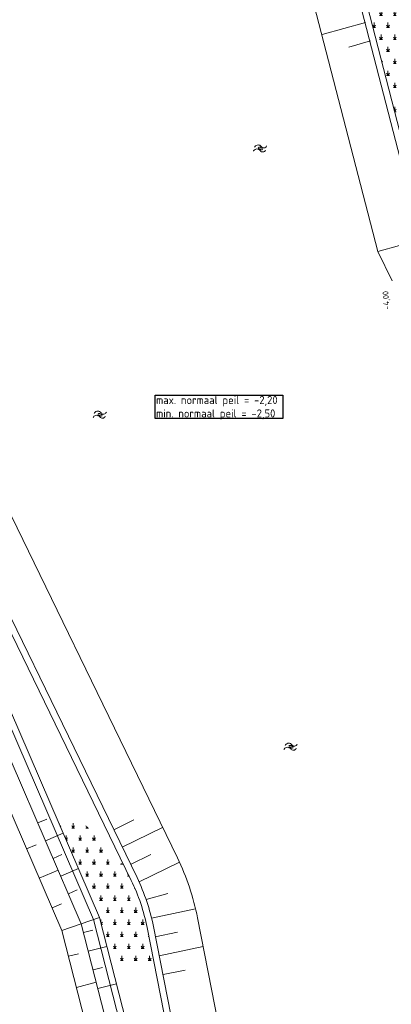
# Model space of a CAD drawing. Header units: metres. Extents: x 239845 to 242720, y 580286 to 584200.
# Tile 70 of 113: x 240429 to 240487, y 583386 to 583540. Entities that reach past the tile are written whole.
import ezdxf

# ---------------------------------------------------------------- set-up
doc = ezdxf.new("R2010")
doc.units = ezdxf.units.M
doc.linetypes.add('DASHED', pattern=[19.049999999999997, 12.7, -6.35])
doc.linetypes.add('RI-DRAINAGE', pattern=[19.200000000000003, 6, -1.8, 1.8, -1.8, 2.4, -1.8, 1.8, -1.8])
for name, color, linetype, lineweight, true_color in [('B-WA-RI-DRAINAGE_DRAIN_PP_100-G', 9, 'RI-DRAINAGE', 35, 0x808080), ('B-WE-GK-BESCHOEIING_TYPE_3-G', 9, 'Continuous', 0, 0x808080), ('B-WE-GK-BESCHOEIING_TYPE_5-G', 9, 'Continuous', 18, 0x808080), ('B-WE-GR-RIET-A', 9, 'Continuous', 18, 0x808080), ('B-WE-GW-TALUD_ARCERING-G', 9, 'Continuous', 0, 0x808080), ('B-WE-OG-TOPOGRAFIE-S', 9, 'Continuous', 9, 0x808080), ('B-WE-OG-TOPOGRAFIE-S @ 0.2', 9, 'Continuous', 9, 0x808080), ('B-WE-OG-TOPOGRAFIE-S @ 0.5', 9, 'Continuous', 9, 0x808080)]:
    doc.layers.add(name, color=color, linetype=linetype, lineweight=lineweight, true_color=true_color)
for name, color, linetype, lineweight in [('B-WE-GW-GRONDWERK-G', 3, 'Continuous', 18), ('B-WE-GW-GRONDWERK_BODEM_MEER-G', 150, 'Continuous', 18), ('B-WE-GW-GRONDWERK_INSTEEK_TALUD-G', 70, 'Continuous', 18), ('B-WE-GW-HOOGTELIJN-180', 190, 'Continuous', 18), ('B-WE-GW-HOOGTELIJN-240', 74, 'Continuous', 18), ('B-WE-GW-HOOGTELIJN-260', 44, 'Continuous', 18), ('N-XX-AL-HOOGTELABEL-T25-M', 7, 'Continuous', 25), ('T-WE-GR-MAAIVELD-G', 3, 'DASHED', 0), ('X-XX-AL-T25', 7, 'Continuous', 25)]:
    doc.layers.add(name, color=color, linetype=linetype, lineweight=lineweight)
doc.styles.add('NLCS-ISO-ANNOTATIVE-T25', font='NLCS-ISO.ttf', dxfattribs={"height": 2.5})
doc.styles.add('NLCS-ISO-M1000-T25', font='NLCS-ISO.ttf', dxfattribs={"height": 2.5})

# ---------------------------------------------------------------- blocks, each defined once
blk = doc.blocks.new('SOG-TOPOGRAFIE_WATER-SO')
at = {"flags": 128}
for points in [[(-1.912067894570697, 0.4603085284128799), (-1.824502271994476, 0.5985739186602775, -0.5388311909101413), (0.1837699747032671, 0.6342924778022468, 0.6051675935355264), (1.859057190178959, 0.83247287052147, -4.03570463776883)], [(-2.279607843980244, -0.8082764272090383), (-2.192042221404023, -0.6700110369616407, -0.5388311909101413), (-0.1837699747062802, -0.6342924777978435, 0.6051675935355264), (1.491517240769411, -0.4361120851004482, -4.03570463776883)]]:
    blk.add_lwpolyline(points, format="xyb", dxfattribs=at)
blk = doc.blocks.new('*U65')
at = {"layer": 'B-WE-OG-TOPOGRAFIE-S @ 0.2', "xscale": 0.2, "yscale": 0.2, "zscale": 0.2}
blk.add_blockref('SOG-TOPOGRAFIE_WATER-SO', (240466.2952571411, 583519.7055316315), dxfattribs=at)
at = {"layer": 'B-WE-OG-TOPOGRAFIE-S @ 0.5', "xscale": 0.5, "yscale": 0.5, "zscale": 0.5}
blk.add_blockref('SOG-TOPOGRAFIE_WATER-SO', (240466.2952571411, 583519.7055316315), dxfattribs=at)
blk = doc.blocks.new('*U66')
at = {"layer": 'B-WE-OG-TOPOGRAFIE-S @ 0.2', "xscale": 0.2, "yscale": 0.2, "zscale": 0.2}
blk.add_blockref('SOG-TOPOGRAFIE_WATER-SO', (240471.065915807, 583426.5267172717), dxfattribs=at)
at = {"layer": 'B-WE-OG-TOPOGRAFIE-S @ 0.5', "xscale": 0.5, "yscale": 0.5, "zscale": 0.5}
blk.add_blockref('SOG-TOPOGRAFIE_WATER-SO', (240471.065915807, 583426.5267172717), dxfattribs=at)
blk = doc.blocks.new('*U131')
at = {"layer": 'B-WE-OG-TOPOGRAFIE-S @ 0.2', "xscale": 0.2, "yscale": 0.2, "zscale": 0.2}
blk.add_blockref('SOG-TOPOGRAFIE_WATER-SO', (240441.3242496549, 583478.2363411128), dxfattribs=at)
at = {"layer": 'B-WE-OG-TOPOGRAFIE-S @ 0.5', "xscale": 0.5, "yscale": 0.5, "zscale": 0.5}
blk.add_blockref('SOG-TOPOGRAFIE_WATER-SO', (240441.3242496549, 583478.2363411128), dxfattribs=at)

msp = doc.modelspace()

# ---------------------------------------------------------------- hatches: boundary and pattern name
at = {"layer": 'B-WE-GR-RIET-A'}
h = msp.add_hatch(dxfattribs=at)
h.set_pattern_fill('AGR-RIETLAND', color=256, scale=0.75, style=0, pattern_type=2)
h.set_pattern_definition([(0, (240488.0742069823, 583531.0809423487), (1.08253125, 1.875), [0.4330125, -1.73205]), (59.99999999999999, (240488.2907132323, 583531.0809423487), (-1.082532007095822, 1.874999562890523), [0.4330125, -1.73205]), (90, (240488.2907132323, 583531.0809423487), (-1.08253125, 1.875), [0.75, -3]), (120, (240488.2907132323, 583531.0809423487), (-2.165063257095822, -4.371094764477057e-07), [0.4330124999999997, -1.732049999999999])])
edge = h.paths.add_edge_path()
edge.add_line((240487.8211444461, 583545.8881858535), (240482.1181864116, 583551.037933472))
edge.add_arc((240483.0827533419, 583549.2859030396), 1.999999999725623, 118.8346452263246, 195.9273429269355)
edge.add_line((240481.159532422, 583548.7370667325), (240491.8290369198, 583507.4335282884))
edge.add_line((240491.8290369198, 583507.4335282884), (240487.8211444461, 583545.8881858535))
h = msp.add_hatch(dxfattribs=at)
h.set_pattern_fill('AGR-RIETLAND', color=256, scale=0.75, style=0, pattern_type=2)
h.set_pattern_definition([(0, (240440.1123201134, 583408.2492514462), (1.08253125, 1.875), [0.4330125, -1.73205]), (59.99999999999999, (240440.3288263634, 583408.2492514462), (-1.082532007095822, 1.874999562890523), [0.4330125, -1.73205]), (90, (240440.3288263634, 583408.2492514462), (-1.08253125, 1.875), [0.75, -3]), (120, (240440.3288263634, 583408.2492514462), (-2.165063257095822, -4.371094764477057e-07), [0.4330124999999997, -1.732049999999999])])
edge = h.paths.add_edge_path()
edge.add_arc((240419.1565313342, 583392.6018613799), 30.00000000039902, 11.09739787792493, 25.9469829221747)
edge.add_line((240446.1325102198, 583405.7280399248), (240444.9317245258, 583408.1958083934))
edge.add_arc((240448.0867310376, 583415.2907718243), 7.764829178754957, 206.6732268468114, 246.0261193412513, ccw=False)
edge.add_arc((240435.3115603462, 583408.8645561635), 6.535565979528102, 26.73943862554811, 96.69676000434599)
edge.add_line((240434.5494181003, 583415.355531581), (240441.1976467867, 583399.9451731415))
edge.add_line((240441.1976467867, 583399.9451731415), (240443.0698553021, 583392.6233801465))
edge.add_arc((240445.2985691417, 583355.7043801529), 36.98620994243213, 83.0658846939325, 93.45462001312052, ccw=False)
edge.add_line((240449.7638376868, 583392.420059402), (240448.595573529, 583398.37618339))

# ---------------------------------------------------------------- linework, layer by layer
at = {"layer": 'B-WA-RI-DRAINAGE_DRAIN_PP_100-G', "flags": 128}
msp.add_lwpolyline([(240471.8272253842, 583570.3636333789), (240484.4930282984, 583555.5107603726, 0.152561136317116), (240511.5556122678, 583538.4714242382, 0.06538931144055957), (240525.4066835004, 583536.6811439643), (240539.3817541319, 583537.5162492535)], format="xyb", dxfattribs=at)
at = {"layer": 'B-WE-GK-BESCHOEIING_TYPE_5-G', "flags": 128}
for points in [[(240491.8290369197, 583507.4335282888), (240481.159532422, 583548.7370667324, -0.3496694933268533), (240482.1181864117, 583551.0379334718)], [(240409.7122606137, 583160.2622811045), (240441.9513213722, 583227.321714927, -0.1748184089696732), (240449.2118629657, 583234.4545407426), (240485.4834095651, 583251.1063931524, 0.4258263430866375), (240492.5994802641, 583271.5300368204), (240463.327934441, 583329.1734252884, -0.06915623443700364), (240460.6376887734, 583336.9822503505), (240448.5955735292, 583398.3761833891, 0.06488436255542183), (240446.1325102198, 583405.7280399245), (240413.9441064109, 583471.8793343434, -0.1413783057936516)]]:
    msp.add_lwpolyline(points, format="xyb", dxfattribs=at)
at = {"layer": 'B-WE-GW-GRONDWERK-G', "flags": 128}
msp.add_lwpolyline([(240435.3116924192, 583397.9368793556), (240441.1976467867, 583399.9451731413)], dxfattribs=at)
at = {"layer": 'B-WE-GW-GRONDWERK_BODEM_MEER-G', "flags": 128}
msp.add_lwpolyline([(240484.5352786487, 583503.6829493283), (240473.4293677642, 583546.6758940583, -0.2296835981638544), (240475.055902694, 583555.2499342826, -0.2296835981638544)], format="xyb", dxfattribs=at)
msp.add_lwpolyline([(240484.5352786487, 583503.6829493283), (240486.7640634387, 583499.115042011)], dxfattribs=at)
at = {"layer": 'B-WE-GW-HOOGTELIJN-240'}
msp.add_lwpolyline([(240491.2767861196, 583505.5731379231), (240484.5352786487, 583503.6829493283)], dxfattribs=at)
at = {"layer": 'B-WE-GW-HOOGTELIJN-260'}
msp.add_lwpolyline([(240492.5275975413, 583500.7310257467), (240480.1941469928, 583548.4759935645, -0.3169008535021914), (240481.3479559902, 583551.7334483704)], format="xyb", dxfattribs=at)
at = {"layer": 'B-WE-GW-TALUD_ARCERING-G'}
for points in [[(240475.8724495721, 583537.470908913), (240482.6125310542, 583539.3606976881)], [(240480.0523997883, 583535.5271969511), (240483.4224405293, 583536.4720913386)], [(240431.5750570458, 583414.676578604), (240432.9523536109, 583415.2707622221)], [(240443.4050964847, 583413.6187336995), (240446.5522940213, 583415.1501211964)], [(240444.7177143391, 583410.921135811), (240451.0121094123, 583413.9839108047)], [(240432.7634242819, 583411.921985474), (240435.518017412, 583413.11035271)], [(240431.2943079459, 583411.2881896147), (240429.8251916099, 583410.6543937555)], [(240433.951791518, 583409.1673923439), (240435.3290880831, 583409.761575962)], [(240446.0303321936, 583408.2235379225), (240449.1775297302, 583409.7549254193)], [(240435.1401587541, 583406.4127992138), (240437.8947518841, 583407.6011664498)], [(240447.342950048, 583405.525940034), (240453.6373451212, 583408.5887150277)], [(240434.744036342, 583407.3309969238), (240431.80580367, 583406.0634052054)], [(240436.3285259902, 583403.6582060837), (240437.7058225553, 583404.2523897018)], [(240448.446407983, 583402.7558323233), (240451.8172828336, 583403.7146132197)], [(240435.2555320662, 583402.1062125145), (240433.7864157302, 583401.4724166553)], [(240449.2671469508, 583399.8702842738), (240456.1475883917, 583401.3002346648)], [(240438.696560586, 583397.6165490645), (240440.149803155, 583397.9881483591)], [(240449.8775879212, 583396.9330471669), (240453.3178086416, 583397.6480223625)], [(240439.4397591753, 583394.7100639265), (240442.3462443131, 583395.4532625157)], [(240450.4880288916, 583393.9958100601), (240457.3283586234, 583395.4174241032)], [(240437.8896337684, 583394.3136913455), (240436.3395083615, 583393.9173187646)], [(240440.1829577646, 583391.8035787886), (240441.6362003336, 583392.1751780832)], [(240451.098469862, 583391.0585729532), (240454.5386905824, 583391.7735481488)], [(240440.6784234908, 583389.8659220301), (240437.5781726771, 583389.0731768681)], [(240440.9261563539, 583388.8970936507), (240443.8326414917, 583389.64029224)]]:
    msp.add_lwpolyline(points, dxfattribs=at)
at = {"layer": 'T-WE-GR-MAAIVELD-G', "ltscale": 0.1, "flags": 128}
msp.add_lwpolyline([(240613.8325342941, 583537.0462161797, 0.4142135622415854), (240607.4405284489, 583542.6267413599), (240584.7525821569, 583541.0889855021, 0.4142135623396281), (240579.6371007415, 583535.2296468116), (240581.5305556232, 583507.2937410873), (240575.5442901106, 583506.8880007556), (240573.6508352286, 583534.8239064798, 0.4142135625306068), (240567.791496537, 583539.9393878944), (240527.320222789, 583537.1963040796, -0.2374110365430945), (240485.8937843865, 583554.6387073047), (240452.0134945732, 583594.3692830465, -0.1303064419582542), (240440.9377435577, 583617.4783272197), (240440.8649137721, 583617.8615965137)], format="xyb", dxfattribs=at)

# ---------------------------------------------------------------- block references
at = {"layer": 'B-WE-OG-TOPOGRAFIE-S'}
for name in ['*U65', '*U131', '*U66']:
    msp.add_blockref(name, (0, 0), dxfattribs=at)

# ---------------------------------------------------------------- texts
at = {"layer": 'N-XX-AL-HOOGTELABEL-T25-M', "insert": (240485.4930872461, 583494.6173253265), "char_height": 0.9, "attachment_point": 1, "rotation": 94.49964226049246, "style": 'NLCS-ISO-M1000-T25', "bg_fill": 3, "box_fill_scale": 1, "bg_fill_color": 256, "bg_fill_transparency": 0}
msp.add_mtext_dynamic_manual_height_columns('-4,00', width=2.607198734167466, gutter_width=6.249999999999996, heights=[0], dxfattribs=at)
at = {"layer": 'X-XX-AL-T25', "insert": (240449.9947712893, 583481.1734230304), "char_height": 1.249999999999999, "width": 19.58389001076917, "attachment_point": 1, "style": 'NLCS-ISO-ANNOTATIVE-T25', "bg_fill": 19, "box_fill_scale": 1.125, "bg_fill_color": 256, "bg_fill_transparency": 0}
msp.add_mtext('max. normaal peil = -2,20\\Pmin. normaal peil = -2,50', dxfattribs=at)

# ---------------------------------------------------------------- next in the draw order: linework, layer by layer
at = {"layer": 'B-WE-GK-BESCHOEIING_TYPE_3-G', "ltscale": 0.5}
msp.add_lwpolyline([(240396.2169870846, 583158.376060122, 0.178704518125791), (240405.0394661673, 583166.1756960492), (240441.5836440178, 583234.167402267), (240475.3310568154, 583252.8016478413, 0.3999525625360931), (240483.1159809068, 583274.9177530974), (240457.6503716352, 583331.5656027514), (240440.248299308, 583399.6212547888), (240407.5816525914, 583475.3413839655), (240409.2888823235, 583518.0149509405, 0.3715806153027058), (240395.474730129, 583535.3959217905), (240350.7496326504, 583543.8909947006)], format="xyb", dxfattribs=at)
at = {"layer": 'B-WE-GW-GRONDWERK_BODEM_MEER-G', "flags": 128}
msp.add_lwpolyline([(240418.5059158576, 583160.0899956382), (240449.1613849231, 583223.8554512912, -0.1748184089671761), (240452.5496376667, 583227.1841033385), (240488.8211842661, 583243.8359557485, 0.4258263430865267), (240499.7324926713, 583275.1522093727), (240470.4609468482, 583332.7955978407, -0.0691562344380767), (240468.4881000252, 583338.522069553), (240456.4459847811, 583399.9160025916, 0.06488436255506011), (240453.3261045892, 583409.228354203), (240421.1377007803, 583475.3796486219, -0.1413783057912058), (240420.4735846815, 583479.2034244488), (240425.5224411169, 583525.369633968, 0.3739353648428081), (240412.0541066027, 583544.7741163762), (240362.8511598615, 583557.252724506), (240361.3181582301, 583559.3437543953), (240357.0250789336, 583560.4325439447)], format="xyb", dxfattribs=at)
at = {"layer": 'B-WE-GW-GRONDWERK_INSTEEK_TALUD-G', "flags": 128}
msp.add_lwpolyline([(240400.4591409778, 583168.6375289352), (240437.7287343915, 583237.9788958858), (240472.8997073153, 583257.399185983, 0.4018764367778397), (240478.3731772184, 583272.7856618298), (240452.7236109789, 583329.8427208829), (240435.3116924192, 583397.9368793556), (240402.338530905, 583474.3674989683)], format="xyb", dxfattribs=at)
at = {"layer": 'B-WE-GW-HOOGTELIJN-180'}
msp.add_lwpolyline([(240403.2778026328, 583167.1225548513), (240440.1009864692, 583235.6333613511), (240474.394190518, 583254.5689754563, 0.4005726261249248), (240481.291825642, 583274.0977179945), (240455.7554636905, 583330.902955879), (240438.3496043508, 583398.9734180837), (240405.5650673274, 583474.9668128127), (240407.2904809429, 583518.0949004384, 0.3715806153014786), (240395.1015231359, 583533.4310511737), (240350.5384655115, 583541.8953462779)], format="xyb", dxfattribs=at)
at = {"layer": 'B-WE-GW-HOOGTELIJN-240'}
msp.add_lwpolyline([(240405.9202979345, 583165.7022666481), (240442.3249727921, 583233.4344227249), (240475.8001503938, 583251.9183487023, 0.399682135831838), (240484.0280585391, 583275.3277706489), (240458.5978256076, 583331.8969261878), (240441.1976467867, 583399.9451731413), (240408.5899452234, 583475.5286695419), (240410.2880830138, 583517.9749761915, 0.3715806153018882), (240395.6613336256, 583536.3783570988), (240350.8552162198, 583544.888818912)], format="xyb", dxfattribs=at)
at = {"layer": 'B-WE-GW-HOOGTELIJN-260'}
msp.add_lwpolyline([(240314.5091218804, 583195.0012676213), (240302.3612185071, 583183.9390853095, 0.3190462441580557), (240298.4170031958, 583165.8311413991), (240312.4973981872, 583132.8235048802, 0.210661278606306), (240321.9224876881, 583124.0018868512), (240334.1474712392, 583119.7174938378, 0.1255178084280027), (240342.0258574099, 583119.0275072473), (240397.1306817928, 583128.0545045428, 0.3316599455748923), (240406.2632025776, 583137.5116743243), (240407.9852055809, 583150.949801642, -0.08034313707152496), (240410.6135185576, 583159.82899815), (240442.852579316, 583226.8884319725, -0.1748184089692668), (240449.6290848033, 583233.545736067), (240485.9006314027, 583250.1975884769, 0.4258263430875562), (240493.491106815, 583271.9828083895), (240464.2195609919, 583329.6261968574, -0.06915623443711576), (240461.6189901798, 583337.1747277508), (240449.5768749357, 583398.5686607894, 0.06488436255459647), (240447.031709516, 583406.1655792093), (240414.8433057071, 583472.3168736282, -0.1413783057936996), (240413.5150735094, 583479.9644252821), (240418.5639299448, 583526.1306348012, 0.3739353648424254), (240410.3332810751, 583537.9889296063), (240351.757388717, 583552.8446578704)], format="xyb", dxfattribs=at)

doc.saveas('drawing.dxf')
